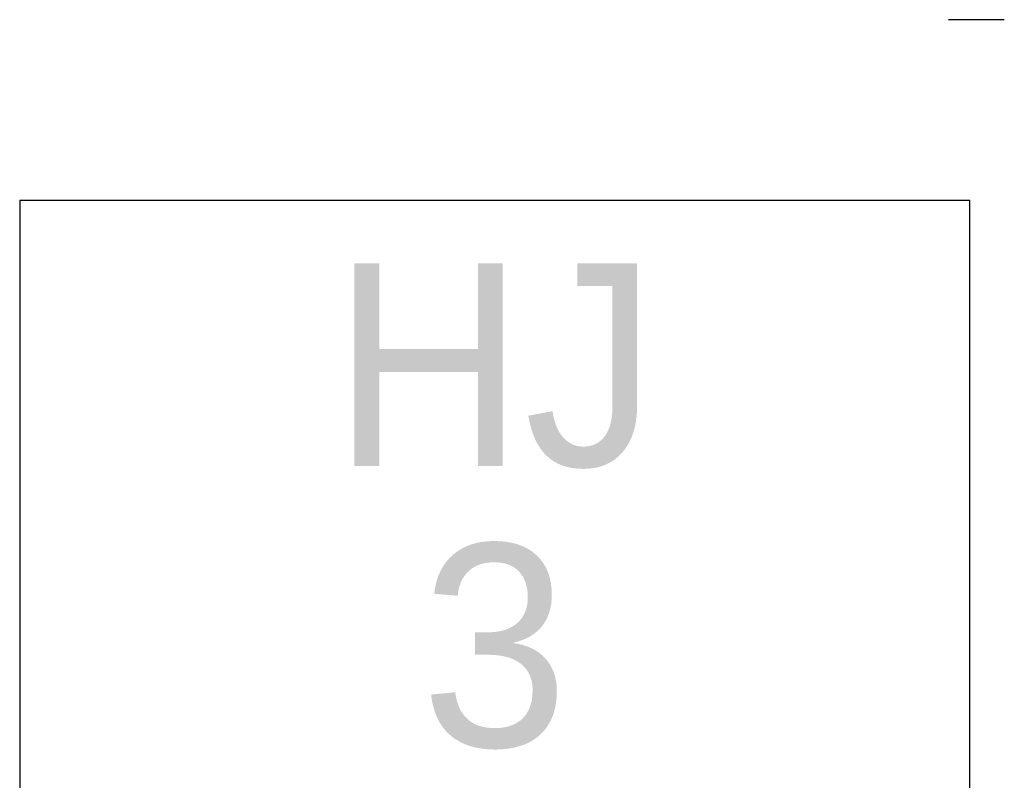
# Model space of a CAD drawing. Header units: metres. Extents: x 183400 to 184400, y 422200 to 427800.
# Tile 22 of 221: x 184233 to 184257, y 422948 to 422967. Entities that reach past the tile are written whole.
import ezdxf
from ezdxf.enums import TextEntityAlignment as Align

# ---------------------------------------------------------------- set-up
doc = ezdxf.new("R2010")
doc.units = ezdxf.units.M
for name, color, linetype in [('N_MK2', 7, 'Continuous'), ('방위표', 7, 'Continuous'), ('일람표', 7, 'Continuous')]:
    doc.layers.add(name, color=color, linetype=linetype)
doc.styles.add('CGS', font='Dotum.ttf')

# ---------------------------------------------------------------- blocks, each defined once
blk = doc.blocks.new('N_MK2')
at = {"layer": '방위표', "color": 7, "linetype": 'Continuous'}
blk.add_lwpolyline([(-118.86, 0), (-128.674, 0)], dxfattribs=at)

msp = doc.modelspace()

# ---------------------------------------------------------------- linework, layer by layer
at = {"layer": '일람표', "linetype": 'Continuous', "flags": 128}
msp.add_lwpolyline([(184232.875, 422946.585), (184256.312, 422946.585), (184256.312, 422962.21), (184232.875, 422962.21)], close=True, dxfattribs=at)

# ---------------------------------------------------------------- block references
at = {"layer": 'N_MK2', "linetype": 'Continuous', "lineweight": 15, "xscale": 0.1399996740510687, "yscale": 0.1399996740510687, "zscale": 0.139999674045}
msp.add_blockref('N_MK2', (184273.805, 422966.673), dxfattribs=at)

# ---------------------------------------------------------------- texts
at = {"layer": '일람표', "linetype": 'Continuous', "style": 'CGS'}
msp.add_text('HJ', height=5, dxfattribs=at).set_placement((184244.594, 422958.159), align=Align.MIDDLE_CENTER)
msp.add_text('3', height=5, dxfattribs=at).set_placement((184244.594, 422948.734), align=Align.CENTER)

doc.saveas('drawing.dxf')
